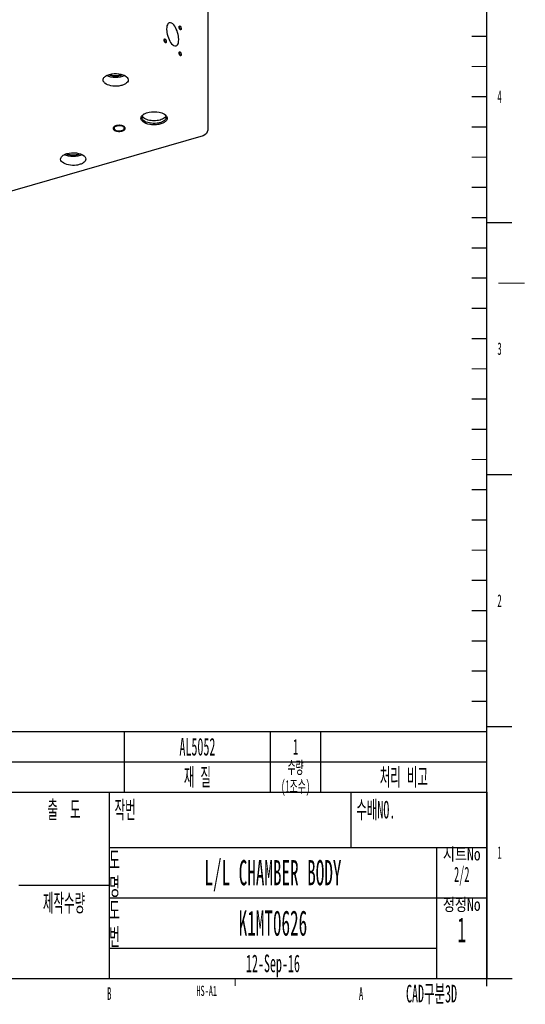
# Model space of a CAD drawing. Header units: millimetres. Extents: x -1 to 4195, y -1 to 2965.
# Tile 6 of 25: x 3691 to 4193, y 24 to 1001. Entities that reach past the tile are written whole.
import ezdxf

# ---------------------------------------------------------------- set-up
doc = ezdxf.new("R2010")
doc.units = ezdxf.units.MM
doc.header["$LTSCALE"] = 231.275
doc.layers.get('0').update_dxf_attribs({"linetype": 'CONTINUOUS'})
doc.layers.add('02___PRT_ALL_AXES', color=7, linetype='CONTINUOUS')
doc.layers.add('7_ALL_FEATURES', color=7, linetype='CONTINUOUS')
doc.styles.get("Standard").update_dxf_attribs({"font": 'txt', "width": 0.5})
doc.styles.add('TEXTSTYLE_4', font='txt', dxfattribs={"width": 0.8})

msp = doc.modelspace()

# ---------------------------------------------------------------- linework, layer by layer
at = {"color": 7, "linetype": 'Continuous'}
for p, q in [((4154.9999, 42.5), (4154.9999, 2934.9999)), ((3230, 235), (4154.9999, 235)), ((100.0001, 50), (4180, 50))]:
    msp.add_line(p, q, dxfattribs=at)
at = {"color": 2, "linetype": 'Continuous'}
for p, q in [((3230, 295), (4155, 295)), ((3795, 235), (3795, 295)), ((3940, 235), (3940, 295)), ((3990, 235), (3990, 295)), ((4155, 235), (4155, 295)), ((3230, 265), (4155, 265)), ((3230, 235), (4155, 235)), ((3690, 235), (3780, 235)), ((3779.9999, 235), (4154.9999, 235)), ((3779.9999, 235), (3779.9999, 180)), ((3779.9999, 235), (4154.9999, 235)), ((3779.9999, 235), (3779.9999, 180)), ((3780, 235), (3780, 50)), ((4019.9999, 235), (4019.9999, 180)), ((4019.9999, 235), (4019.9999, 180)), ((4154.9999, 235), (4154.9999, 180)), ((4154.9999, 235), (4154.9999, 180)), ((3779.9999, 180), (4154.9999, 180)), ((3779.9999, 180), (3779.9999, 50)), ((3779.9999, 180), (4154.9999, 180)), ((3779.9999, 180), (4154.9999, 180)), ((4104.9999, 180), (4104.9999, 50)), ((4154.9999, 180), (4154.9999, 50)), ((3690, 142.5), (3780, 142.5)), ((3779.9999, 130), (4154.9999, 130)), ((3779.9999, 80), (4104.9999, 80)), ((3690, 50), (3780, 50)), ((3779.9999, 50), (4154.9999, 50))]:
    msp.add_line(p, q, dxfattribs=at)
at = {"color": 2, "linetype": 'Continuous', "const_width": 1.25}
for points in [[(4140, 984.9999), (4154.9999, 984.9999)], [(4140, 955), (4154.9999, 955)], [(4140, 925), (4154.9999, 925)], [(4140, 895), (4154.9999, 895)], [(4140, 865), (4154.9999, 865)], [(4140, 835), (4154.9999, 835)], [(4140, 805), (4154.9999, 805)], [(4154.9999, 800), (4180, 800)], [(4140, 774.9999), (4154.9999, 774.9999)], [(4140, 745), (4154.9999, 745)], [(4192.5, 740), (4166.2925, 740)], [(4140, 714.9999), (4154.9999, 714.9999)], [(4140, 685), (4154.9999, 685)], [(4140, 654.9999), (4154.9999, 654.9999)], [(4140, 625), (4154.9999, 625)], [(4140, 594.9999), (4154.9999, 594.9999)], [(4140, 565), (4154.9999, 565)], [(4154.9999, 550), (4180, 550)], [(4140, 534.9999), (4154.9999, 534.9999)], [(4140, 505), (4154.9999, 505)], [(4140, 474.9999), (4154.9999, 474.9999)], [(4140, 445), (4154.9999, 445)], [(4140, 414.9999), (4154.9999, 414.9999)], [(4140, 385), (4154.9999, 385)], [(4140, 355), (4154.9999, 355)], [(4140, 325), (4154.9999, 325)], [(4154.9999, 300), (4180, 300)], [(3904.9999, 50), (3904.9999, 42.5)]]:
    msp.add_lwpolyline(points, dxfattribs=at)
at = {"color": 2, "linetype": 'Continuous'}
for points, knots in [([(3849.3633, 994.1896), (3849.376, 994.4029), (3849.4086, 994.8262), (3849.7154, 995.3379), (3850.2328, 995.259), (3850.7538, 994.6293), (3851.0882, 993.9508), (3851.3159, 993.1833), (3851.3502, 992.6972), (3851.3633, 992.4576)], [0, 0, 0, 0, 0.125, 0.25, 0.5, 0.625, 0.75, 0.875, 1, 1, 1, 1]), ([(3851.3633, 992.4576), (3851.3506, 992.2443), (3851.3181, 991.821), (3851.0113, 991.3094), (3850.4939, 991.3883), (3849.9729, 992.0179), (3849.6384, 992.6964), (3849.4107, 993.4639), (3849.3765, 993.95), (3849.3633, 994.1896)], [0, 0, 0, 0, 0.125, 0.25, 0.5, 0.625, 0.75, 0.875, 1, 1, 1, 1]), ([(3834.5141, 981.3298), (3834.5268, 981.5431), (3834.5593, 981.9664), (3834.8661, 982.478), (3835.3835, 982.3991), (3835.9046, 981.7695), (3836.239, 981.091), (3836.4667, 980.3235), (3836.5009, 979.8374), (3836.5141, 979.5978)], [0, 0, 0, 0, 0.125, 0.25, 0.5, 0.625, 0.75, 0.875, 1, 1, 1, 1]), ([(3836.5141, 979.5978), (3836.5014, 979.3845), (3836.4689, 978.9612), (3836.1621, 978.4495), (3835.6447, 978.5284), (3835.1236, 979.1581), (3834.7892, 979.8366), (3834.5615, 980.6041), (3834.5273, 981.0902), (3834.5141, 981.3298)], [0, 0, 0, 0, 0.125, 0.25, 0.5, 0.625, 0.75, 0.875, 1, 1, 1, 1]), ([(3850.3633, 965.8719), (3850.2986, 965.939), (3850.1676, 966.0587), (3849.9177, 966.4134), (3849.5244, 967.2), (3849.2544, 968.5689), (3849.5292, 969.4434), (3849.8835, 969.5799), (3850.0729, 969.5012), (3850.195, 969.4744), (3850.2975, 969.3817), (3850.3633, 969.336)], [0, 0, 0, 0, 0.0625, 0.125, 0.25, 0.5, 0.75, 0.875, 0.90625, 0.9375, 1, 1, 1, 1]), ([(3850.3633, 969.336), (3850.4281, 969.269), (3850.5591, 969.1492), (3850.809, 968.7945), (3851.2023, 968.0079), (3851.4723, 966.6391), (3851.1975, 965.7645), (3850.8432, 965.6281), (3850.6538, 965.7067), (3850.5317, 965.7336), (3850.4292, 965.8263), (3850.3633, 965.8719)], [0, 0, 0, 0, 0.0625, 0.125, 0.25, 0.5, 0.75, 0.875, 0.90625, 0.9375, 1, 1, 1, 1]), ([(3779.6381, 946.9231), (3779.8743, 946.8306), (3780.3527, 946.6496), (3781.0341, 946.3537), (3781.8422, 946.1433), (3782.5391, 945.9896), (3783.0766, 945.8407), (3783.6753, 945.7783), (3784.4163, 945.6929), (3785.3058, 945.5772), (3786.2256, 945.6117), (3787.1443, 945.5711), (3788.0369, 945.6809), (3788.7801, 945.7614), (3789.3803, 945.8198), (3789.9218, 945.9652), (3790.6223, 946.1141), (3791.4376, 946.3199), (3792.1427, 946.6189), (3792.6338, 946.8005), (3792.8768, 946.8935)], [0, 0, 0, 0, 0.0625, 0.125, 0.1875, 0.25, 0.28125, 0.3125, 0.375, 0.4375, 0.5, 0.5625, 0.625, 0.6875, 0.71875, 0.75, 0.8125, 0.875, 0.9375, 1, 1, 1, 1]), ([(3737.5452, 868.3767), (3737.7814, 868.2841), (3738.2598, 868.1032), (3738.9411, 867.8073), (3739.7492, 867.5969), (3740.4461, 867.4431), (3740.9837, 867.2942), (3741.5824, 867.2318), (3742.3233, 867.1464), (3743.2129, 867.0307), (3744.1326, 867.0652), (3745.0514, 867.0246), (3745.944, 867.1344), (3746.6871, 867.2149), (3747.2874, 867.2733), (3747.8289, 867.4187), (3748.5294, 867.5676), (3749.3447, 867.7735), (3750.0498, 868.0725), (3750.5409, 868.254), (3750.7838, 868.3471)], [0, 0, 0, 0, 0.0625, 0.125, 0.1875, 0.25, 0.28125, 0.3125, 0.375, 0.4375, 0.5, 0.5625, 0.625, 0.6875, 0.71875, 0.75, 0.8125, 0.875, 0.9375, 1, 1, 1, 1])]:
    msp.add_open_spline(points, degree=3, knots=knots, dxfattribs=at)
for points in [[(3795.0131, 895.1165), (3794.8995, 895.1958), (3794.6647, 895.3511), (3794.3579, 895.6045), (3793.8922, 895.7862), (3793.501, 896.0083), (3792.9706, 896.1406), (3792.5043, 896.3203), (3791.9206, 896.4), (3791.3772, 896.5332), (3790.7898, 896.5526), (3790.2169, 896.6289), (3789.63, 896.5912), (3789.0394, 896.6104), (3788.4773, 896.5162), (3787.8935, 896.4785), (3787.3679, 896.3285), (3786.7953, 896.2306), (3786.3526, 896.0366), (3785.8396, 895.888), (3785.4778, 895.6538), (3785.0332, 895.4586), (3784.7688, 895.1933), (3784.4094, 894.9602), (3784.2499, 894.6683), (3783.9834, 894.3966), (3783.9447, 894.1029), (3783.7922, 893.8165), (3783.8674, 893.523), (3783.8293, 893.2278), (3784.0169, 892.9465), (3784.0949, 892.6555), (3784.3857, 892.3892), (3784.539, 892.207), (3784.6208, 892.1165)], [(3784.6208, 892.1165), (3784.7344, 892.0371), (3784.9692, 891.8819), (3785.276, 891.6285), (3785.7417, 891.4467), (3786.1329, 891.2246), (3786.6633, 891.0924), (3787.1295, 890.9127), (3787.7133, 890.8329), (3788.2567, 890.6997), (3788.8441, 890.6804), (3789.417, 890.6041), (3790.0039, 890.6417), (3790.5944, 890.6226), (3791.1566, 890.7167), (3791.7404, 890.7545), (3792.266, 890.9045), (3792.8386, 891.0024), (3793.2813, 891.1964), (3793.7943, 891.345), (3794.1561, 891.5791), (3794.6007, 891.7744), (3794.8651, 892.0397), (3795.2245, 892.2728), (3795.384, 892.5647), (3795.6505, 892.8364), (3795.6891, 893.1301), (3795.8417, 893.4165), (3795.7665, 893.71), (3795.8046, 894.0052), (3795.617, 894.2865), (3795.539, 894.5775), (3795.2482, 894.8437), (3795.0948, 895.026), (3795.0131, 895.1165)]]:
    msp.add_open_spline(points, degree=3, dxfattribs=at)
at = {"layer": '02___PRT_ALL_AXES', "color": 7, "linetype": 'Continuous'}
for points, knots in [([(3839.6084, 998.4223), (3838.361, 998.061), (3837.1105, 995.5309), (3836.8597, 992.1941), (3837.2198, 987.4771), (3838.9127, 981.9518), (3841.3607, 977.868), (3842.9387, 976.5014)], [0, 0, 0, 0, 0.16129133, 0.28401197, 0.42906469, 0.74072809, 1, 1, 1, 1]), ([(3842.9387, 997.286), (3842.6637, 997.5242), (3841.7301, 998.2463), (3840.4089, 998.6543), (3839.6084, 998.4223)], [0, 0, 0, 0, 0.30386107, 1, 1, 1, 1]), ([(3846.2691, 975.3651), (3847.5164, 975.7264), (3848.767, 978.2565), (3849.0177, 981.5933), (3848.6577, 986.3103), (3846.9647, 991.8356), (3844.5168, 995.9194), (3842.9387, 997.286)], [0, 0, 0, 0, 0.16129133, 0.28401197, 0.42906469, 0.74072809, 1, 1, 1, 1]), ([(3849.6489, 994.6568), (3849.6772, 994.7175), (3849.7438, 994.8246), (3849.8529, 994.8939), (3849.9071, 994.9093)], [0, 0, 0, 0, 0.54346873, 1, 1, 1, 1]), ([(3850.3633, 991.8947), (3850.2835, 991.9638), (3849.9474, 992.35), (3849.7495, 992.838), (3849.6489, 993.2279)], [0, 0, 0, 0, 0.20770097, 1, 1, 1, 1]), ([(3851.0778, 991.9904), (3851.0495, 991.9297), (3850.9829, 991.8226), (3850.8737, 991.7533), (3850.8196, 991.7379)], [0, 0, 0, 0, 0.54346873, 1, 1, 1, 1]), ([(3834.7996, 981.797), (3834.8279, 981.8577), (3834.8946, 981.9648), (3835.0037, 982.0341), (3835.0578, 982.0495)], [0, 0, 0, 0, 0.54346873, 1, 1, 1, 1]), ([(3835.5141, 979.0348), (3835.4343, 979.104), (3835.0981, 979.4902), (3834.9002, 979.9781), (3834.7996, 980.3681)], [0, 0, 0, 0, 0.20770097, 1, 1, 1, 1]), ([(3836.2286, 979.1306), (3836.2003, 979.0699), (3836.1336, 978.9628), (3836.0245, 978.8935), (3835.9704, 978.8781)], [0, 0, 0, 0, 0.54346873, 1, 1, 1, 1]), ([(3842.9387, 976.5014), (3843.2137, 976.2632), (3844.1474, 975.5411), (3845.4686, 975.1331), (3846.2691, 975.3651)], [0, 0, 0, 0, 0.30386107, 1, 1, 1, 1]), ([(3849.6489, 967.5082), (3849.5986, 967.7027), (3849.5005, 968.2232), (3849.5397, 969.0855), (3849.907, 969.1897)], [0, 0, 0, 0, 0.34470628, 1, 1, 1, 1]), ([(3850.3633, 966.175), (3850.2838, 966.2439), (3849.9479, 966.6303), (3849.7497, 967.118), (3849.6489, 967.5082)], [0, 0, 0, 0, 0.20703213, 1, 1, 1, 1]), ([(3849.907, 969.1897), (3849.9606, 969.2049), (3850.0881, 969.2028), (3850.2, 969.1489), (3850.2557, 969.1136)], [0, 0, 0, 0, 0.45788732, 1, 1, 1, 1]), ([(3850.2557, 969.1136), (3850.2741, 969.1019), (3850.311, 969.0763), (3850.3459, 969.048), (3850.3633, 969.0329)], [0, 0, 0, 0, 0.48604322, 1, 1, 1, 1]), ([(3851.0778, 967.6997), (3851.1281, 967.5052), (3851.2262, 966.9847), (3851.187, 966.1224), (3850.8197, 966.0182)], [0, 0, 0, 0, 0.34470628, 1, 1, 1, 1]), ([(3850.471, 966.0943), (3850.4526, 966.106), (3850.4157, 966.1316), (3850.3808, 966.1599), (3850.3633, 966.175)], [0, 0, 0, 0, 0.48604322, 1, 1, 1, 1]), ([(3850.8197, 966.0182), (3850.7661, 966.0031), (3850.6386, 966.0051), (3850.5267, 966.059), (3850.471, 966.0943)], [0, 0, 0, 0, 0.45788732, 1, 1, 1, 1]), ([(3780.0381, 947.0852), (3783.0824, 947.964), (3789.0376, 948.2657), (3795.065, 946.5715), (3797.1134, 944.7976)], [0, 0, 0, 0, 0.53902187, 1, 1, 1, 1]), ([(3775.4628, 938.5476), (3775.2036, 938.772), (3774.3512, 939.6104), (3773.7875, 940.8159), (3773.7881, 941.675)], [0, 0, 0, 0, 0.28524661, 1, 1, 1, 1]), ([(3773.7881, 941.675), (3773.7885, 942.2324), (3774.2572, 943.8233), (3776.5503, 945.8313), (3778.7562, 946.7152), (3780.0381, 947.0852)], [0, 0, 0, 0, 0.19118905, 0.54234958, 1, 1, 1, 1]), ([(3798.7881, 941.6701), (3798.787, 940.1371), (3796.6401, 937.798), (3793.1154, 936.3301), (3788.1383, 935.2233), (3781.9626, 935.4236), (3777.1248, 937.1082), (3775.4628, 938.5476)], [0, 0, 0, 0, 0.17485305, 0.29963525, 0.44422738, 0.74922125, 1, 1, 1, 1]), ([(3795.2381, 945.9699), (3792.5229, 944.5766), (3786.2802, 943.5872), (3780.0366, 944.5803), (3777.3243, 945.9774)], [0, 0, 0, 0, 0.50007688, 1, 1, 1, 1]), ([(3780.3383, 947.1377), (3782.1575, 946.29), (3786.2504, 945.6531), (3790.3424, 946.273), (3792.1735, 947.1082)], [0, 0, 0, 0, 0.49930214, 1, 1, 1, 1]), ([(3797.1134, 944.7976), (3797.3726, 944.5731), (3798.225, 943.7347), (3798.7887, 942.5293), (3798.7881, 941.6701)], [0, 0, 0, 0, 0.28524661, 1, 1, 1, 1]), ([(3814.0657, 904.0806), (3813.9223, 904.2048), (3813.412, 904.685), (3812.9838, 905.2623), (3812.7681, 905.7262)], [0, 0, 0, 0, 0.27050478, 1, 1, 1, 1]), ([(3834.8503, 904.0806), (3833.6129, 903.0088), (3830.1285, 901.5179), (3824.4582, 900.8393), (3818.7874, 901.5174), (3815.3032, 903.0088), (3814.0657, 904.0806)], [0, 0, 0, 0, 0.22394842, 0.49999808, 0.77602605, 1, 1, 1, 1]), ([(3836.1898, 905.8196), (3835.9782, 905.3285), (3835.5353, 904.7158), (3835.0016, 904.2117), (3834.8503, 904.0806)], [0, 0, 0, 0, 0.72754263, 1, 1, 1, 1]), ([(3792.9216, 895.6395), (3792.0951, 895.957), (3790.2355, 896.2512), (3787.4175, 896.1077), (3784.7156, 894.8309), (3784.7169, 893.6145)], [0, 0, 0, 0, 0.29274452, 0.59780784, 1, 1, 1, 1]), ([(3784.7169, 893.6145), (3784.717, 893.5592), (3784.7244, 893.4476), (3784.7462, 893.3379), (3784.7606, 893.2836)], [0, 0, 0, 0, 0.496673, 1, 1, 1, 1]), ([(3785.1982, 892.5355), (3785.2296, 892.5019), (3785.2953, 892.4354), (3785.3644, 892.3725), (3785.4002, 892.3415)], [0, 0, 0, 0, 0.49239932, 1, 1, 1, 1]), ([(3786.7123, 891.5934), (3787.5387, 891.2759), (3789.3983, 890.9817), (3792.2164, 891.1253), (3794.9183, 892.402), (3794.917, 893.6184)], [0, 0, 0, 0, 0.29274452, 0.59780784, 1, 1, 1, 1]), ([(3794.4357, 894.6974), (3794.4043, 894.7311), (3794.3386, 894.7975), (3794.2695, 894.8604), (3794.2337, 894.8915)], [0, 0, 0, 0, 0.49239932, 1, 1, 1, 1]), ([(3794.917, 893.6184), (3794.9169, 893.6738), (3794.9095, 893.7854), (3794.8877, 893.8951), (3794.8733, 893.9493)], [0, 0, 0, 0, 0.496673, 1, 1, 1, 1]), ([(3733.3698, 860.0011), (3733.1107, 860.2256), (3732.2583, 861.064), (3731.6946, 862.2694), (3731.6952, 863.1285)], [0, 0, 0, 0, 0.28524661, 1, 1, 1, 1]), ([(3731.6952, 863.1285), (3731.6956, 863.6859), (3732.1643, 865.2768), (3734.4574, 867.2849), (3736.6633, 868.1687), (3737.9452, 868.5388)], [0, 0, 0, 0, 0.19118905, 0.54234958, 1, 1, 1, 1]), ([(3756.6952, 863.1237), (3756.6941, 861.5907), (3754.5472, 859.2516), (3751.0225, 857.7836), (3746.0454, 856.6768), (3739.8697, 856.8772), (3735.0319, 858.5617), (3733.3698, 860.0011)], [0, 0, 0, 0, 0.17485305, 0.29963525, 0.44422738, 0.74922125, 1, 1, 1, 1]), ([(3753.1452, 867.4235), (3750.4299, 866.0301), (3744.1873, 865.0407), (3737.9436, 866.0338), (3735.2314, 867.4309)], [0, 0, 0, 0, 0.50007688, 1, 1, 1, 1]), ([(3737.9452, 868.5388), (3740.9894, 869.4176), (3746.9447, 869.7192), (3752.9721, 868.0251), (3755.0205, 866.2511)], [0, 0, 0, 0, 0.53902187, 1, 1, 1, 1]), ([(3738.2454, 868.5913), (3740.0646, 867.7436), (3744.1575, 867.1066), (3748.2495, 867.7265), (3750.0806, 868.5617)], [0, 0, 0, 0, 0.49930214, 1, 1, 1, 1]), ([(3755.0205, 866.2511), (3755.2797, 866.0266), (3756.132, 865.1882), (3756.6957, 863.9828), (3756.6952, 863.1237)], [0, 0, 0, 0, 0.28524661, 1, 1, 1, 1])]:
    msp.add_open_spline(points, degree=3, knots=knots, dxfattribs=at)
for points in [[(3849.5383, 994.0381), (3849.5383, 994.2476), (3849.5603, 994.467), (3849.6489, 994.6568)], [(3849.6489, 993.2279), (3849.5808, 993.4918), (3849.5383, 993.7655), (3849.5383, 994.0381)], [(3849.9071, 994.9093), (3850.0617, 994.9533), (3850.2418, 994.8578), (3850.3633, 994.7526)], [(3850.3633, 994.7526), (3850.5363, 994.6028), (3850.6677, 994.4055), (3850.7758, 994.2039)], [(3850.8196, 991.7379), (3850.6649, 991.694), (3850.4849, 991.7894), (3850.3633, 991.8947)], [(3850.7758, 994.2039), (3850.9083, 993.9569), (3851.0078, 993.6907), (3851.0778, 993.4193)], [(3851.0778, 993.4193), (3851.1459, 993.1554), (3851.1883, 992.8817), (3851.1883, 992.6091)], [(3851.1883, 992.6091), (3851.1883, 992.3996), (3851.1664, 992.1803), (3851.0778, 991.9904)], [(3834.6891, 981.1783), (3834.6891, 981.3878), (3834.7111, 981.6071), (3834.7996, 981.797)], [(3834.7996, 980.3681), (3834.7315, 980.632), (3834.6891, 980.9057), (3834.6891, 981.1783)], [(3835.0578, 982.0495), (3835.2125, 982.0934), (3835.3925, 981.998), (3835.5141, 981.8927)], [(3835.5141, 981.8927), (3835.6871, 981.7429), (3835.8185, 981.5457), (3835.9266, 981.3441)], [(3835.9704, 978.8781), (3835.8157, 978.8341), (3835.6357, 978.9296), (3835.5141, 979.0348)], [(3835.9266, 981.3441), (3836.059, 981.0971), (3836.1586, 980.8308), (3836.2286, 980.5595)], [(3836.2286, 980.5595), (3836.2967, 980.2956), (3836.3391, 980.0219), (3836.3391, 979.7493)], [(3836.3391, 979.7493), (3836.3391, 979.5398), (3836.3171, 979.3204), (3836.2286, 979.1306)], [(3850.3633, 969.0329), (3850.5363, 968.8831), (3850.6676, 968.6858), (3850.7758, 968.4842)], [(3850.7758, 968.4842), (3850.9084, 968.2373), (3851.0077, 967.971), (3851.0778, 967.6997)], [(3784.7606, 893.2836), (3784.8345, 893.0043), (3785.001, 892.7467), (3785.1982, 892.5355)], [(3785.4002, 892.3415), (3785.7808, 892.0119), (3786.2423, 891.774), (3786.7123, 891.5934)], [(3794.2337, 894.8915), (3793.8531, 895.2211), (3793.3916, 895.459), (3792.9216, 895.6395)], [(3794.8733, 893.9493), (3794.7994, 894.2286), (3794.6329, 894.4863), (3794.4357, 894.6974)]]:
    msp.add_open_spline(points, degree=3, dxfattribs=at)
at = {"layer": '7_ALL_FEATURES', "color": 7, "linetype": 'Continuous'}
for p, q in [((3877.6887, 1475.9815), (3877.6887, 891.8474)), ((3835.056, 907.3776), (3835.7163, 906.8665)), ((3873.3586, 886.2673), (3449.0061, 763.7673))]:
    msp.add_line(p, q, dxfattribs=at)
for centre, radius, start, end in [((3815.5087, 904.4798), 3.0507, 168.1019912, 179.9508938), ((3819.5411, 899.3014), 9.8767, 121.5257647, 125.2127577), ((3820.1595, 898.3011), 11.0527, 119.0253069, 121.5472542), ((3829.0163, 898.7351), 10.5465, 56.2144288, 60.1523235), ((3829.5862, 899.6004), 9.5104, 54.8707825, 56.1691748)]:
    msp.add_arc(centre, radius, start, end, dxfattribs=at)
for points, knots in [([(3814.7968, 907.9657), (3817.7123, 909.5847), (3824.5479, 910.6721), (3831.3895, 909.536), (3834.2652, 907.8826)], [0, 0, 0, 0, 0.50132868, 1, 1, 1, 1]), ([(3813.1996, 900.3665), (3812.3474, 901.1045), (3810.8529, 903.1333), (3811.8763, 905.4676), (3812.5814, 906.2598)], [0, 0, 0, 0, 0.51526624, 1, 1, 1, 1]), ([(3814.0657, 901.4825), (3813.817, 901.6978), (3812.9992, 902.5022), (3812.4581, 903.6582), (3812.458, 904.4824)], [0, 0, 0, 0, 0.2852263, 1, 1, 1, 1]), ([(3812.5235, 905.1088), (3812.5645, 905.3036), (3812.8242, 906.1354), (3813.3819, 906.8487), (3813.869, 907.3052)], [0, 0, 0, 0, 0.22975331, 1, 1, 1, 1]), ([(3837.1557, 905.01), (3837.4638, 904.3095), (3837.6032, 902.5173), (3835.8389, 900.2025), (3832.9039, 898.5113), (3829.0418, 897.3955), (3824.6454, 896.9872), (3819.1672, 897.4253), (3815.0928, 898.727), (3813.1996, 900.3665)], [0, 0, 0, 0, 0.07939325, 0.16931367, 0.2856179, 0.42706443, 0.58329492, 0.74018117, 1, 1, 1, 1]), ([(3836.4579, 904.4826), (3836.4581, 903.011), (3834.3981, 900.7642), (3831.0146, 899.3545), (3826.2362, 898.2912), (3820.3066, 898.4833), (3815.6615, 900.1005), (3814.0657, 901.4825)], [0, 0, 0, 0, 0.17482188, 0.29959289, 0.44418429, 0.7491995, 1, 1, 1, 1]), ([(3835.7163, 906.8665), (3835.8777, 906.7267), (3836.449, 906.1875), (3836.925, 905.5344), (3837.1557, 905.01)], [0, 0, 0, 0, 0.2714821, 1, 1, 1, 1])]:
    msp.add_open_spline(points, degree=3, knots=knots, dxfattribs=at)
for points in [[(3812.5814, 906.2598), (3812.9545, 906.6789), (3813.3878, 907.0469), (3813.846, 907.3708)], [(3835.0215, 907.329), (3835.2304, 907.1351), (3835.4271, 906.9266), (3835.6047, 906.7037)], [(3835.6047, 906.7037), (3835.8411, 906.4069), (3836.0467, 906.0798), (3836.1954, 905.7308)], [(3836.1954, 905.7308), (3836.362, 905.3397), (3836.4579, 904.9078), (3836.4579, 904.4826)], [(3877.6887, 891.8474), (3877.6887, 889.493), (3875.6206, 886.9203), (3873.3586, 886.2673)]]:
    msp.add_open_spline(points, degree=3, dxfattribs=at)

# ---------------------------------------------------------------- texts
at = {"color": 2, "linetype": 'Continuous', "line_spacing_factor": 0.9}
for s, insert, char_height, width, attachment_point in [('4', (4167.5, 931.25), 12.5, 6.25, 2), ('3', (4167.5, 681.25), 12.5, 6.25, 2), ('NOTE\\P \\P1. 날카로운 모서리 실 면취 할 것.\\P2. 모든 TAP 부 HELICOIL 삽입 할 것.\\P3. O-RING 접촉면 및 GROOVE SCUTCH BRUSH 작업 실시 할 것.\\P   - 조도 Ra 0.2 이하\\P4. COOLING PATH 작업 후 D.I WATER 및 I.P.A CLEAN 작업 실시 할 것.\\P5. 가공 완료 후 LEAK TEST 실시 할 것.\\P   - 허용 He Leak량 : 6.65E-10Pa.m /sec 이하.\\P6. 재료 수급 시 성분 검사서 입수, 제출 할 것.\\P7. 제품 성적서 및 검사 성적서 제출 할 것.\\P8. 후처리 : BARE, VIBRATE 처리 할 것.', (3256.9237, 638.4752), 17.5, 495.833333, 1), ('2', (4167.5, 431.25), 12.5, 6.25, 2), ('AL5052', (3867.5, 288.75), 17.5, 52.5, 2), ('1', (3965, 287.875), 15.75, 7.875, 2), ('수량\\P(1조수)', (3965, 265.625), 12.5, 33.333333, 2), ('재 질', (3867.5, 258.75), 17.5, 29.166667, 2), ('처리 비고', (4072.5, 258.75), 17.5, 49.583333, 2), ('출  도', (3735, 226.25), 17.5, 37.916667, 2), ('작번', (3785.2499, 226.25), 17.5, 20.416667, 1), ('수배NO.', (4025.2499, 226.25), 17.5, 46.666667, 1), ('도\\P명', (3779.9999, 176.25), 17.5, 10.208333, 1), ('1', (4167.5, 181.25), 12.5, 6.25, 2), ('L/L CHAMBER BODY', (3942.4999, 167.5), 25, 200, 2), ('제작수량', (3735, 133.75), 17.5, 40.833333, 2), ('도\\P번', (3779.9999, 126.25), 17.5, 10.208333, 1), ('K1MT0626', (3942.4999, 117.5), 25, 100, 2), ('12-Sep-16', (3942.4999, 73.75), 17.5, 78.75, 2), ('B', (3779.9999, 41.25), 12.5, 6.25, 2), ('HS-A1', (3876.7175, 42.7489), 10, 25, 2), ('A', (4029.9999, 41.25), 12.5, 6.25, 2), ('CAD구분3D', (4099.9999, 43.75), 17.5, 64.166667, 2)]:
    msp.add_mtext(s, dxfattribs=dict(at, insert=insert, char_height=char_height, width=width, attachment_point=attachment_point))
at = {"color": 2, "linetype": 'Continuous', "char_height": 12.5, "width": 43.333333, "attachment_point": 2, "line_spacing_factor": 0.9, "style": 'TEXTSTYLE_4'}
for s, insert in [('시트No\\P\\H15.0;{\\W0.5;2}{\\W0.5;/}{\\W0.5;2}', (4129.9999, 179.6094)), ('정정No\\P\\H25.0;{\\W0.5;1}', (4129.9999, 129.6094))]:
    msp.add_mtext(s, dxfattribs=dict(at, insert=insert))

doc.saveas('drawing.dxf')
